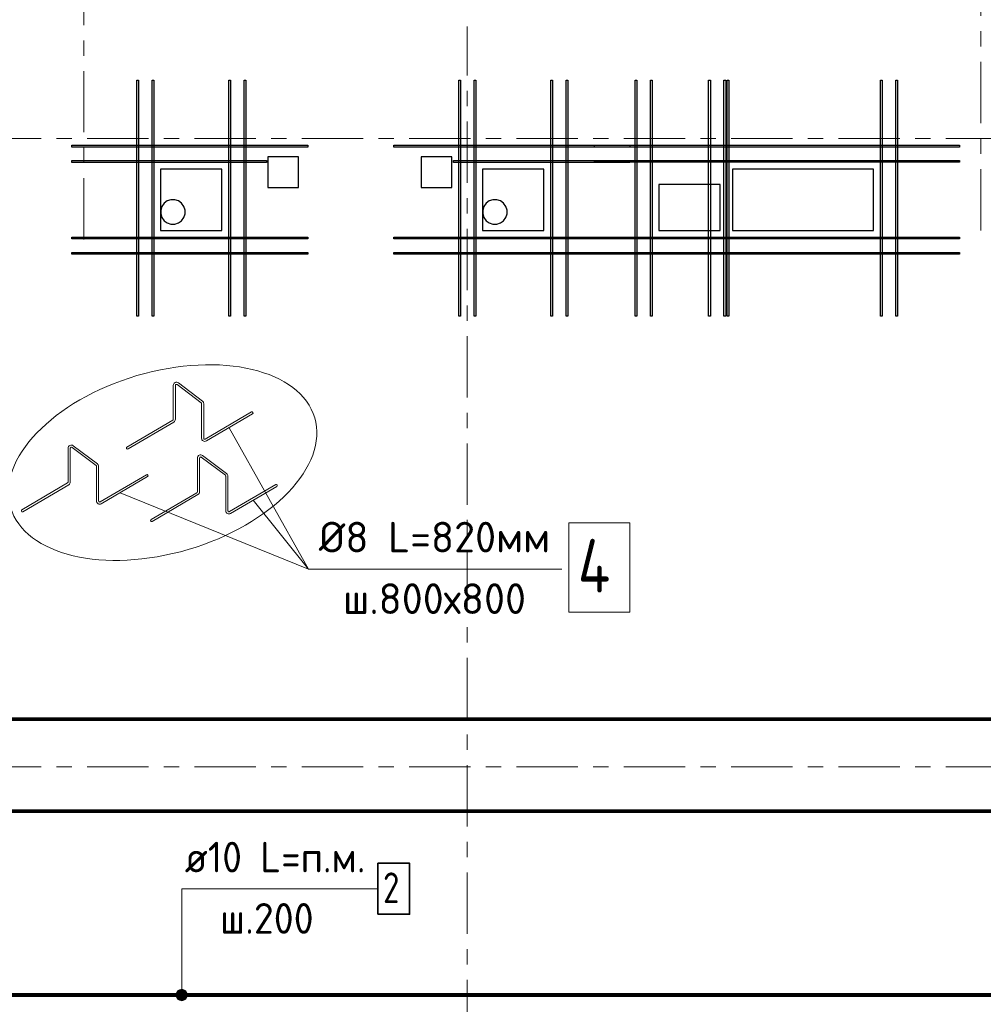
# Model space of a CAD drawing. Header units: metres. Extents: x -38 to 100, y -15 to 21.
# Tile 34 of 246: x 45.23 to 51.52, y 1.75 to 8.18. Entities that reach past the tile are written whole.
import ezdxf

# ---------------------------------------------------------------- set-up
doc = ezdxf.new("R2010")
doc.units = ezdxf.units.M
doc.linetypes.add('______11', pattern=[0.5, 0.4, -0.05, 0, -0.05])
doc.linetypes.add('______5', pattern=[1.1, 0.8, -0.1, 0.1, -0.1])
for name, color, linetype, lineweight in [('XR$1$Осевая линия (1)', 7, '______5', 13), ('XR$5$Арм. стержнями верхней зоны', 180, 'Continuous', 35), ('XR$5$Арм. стержнями нижней зоны', 180, 'Continuous', 35), ('XR$5$Арм.стержн. Доп. арматура', 180, 'Continuous', 35), ('XR$5$Перекрытие (1)', 7, 'Continuous', 35), ('XR$5$Текст_ примечание', 7, 'Continuous', 13), ('XR$7$Арм. стержнями верхней зоны', 180, 'Continuous', 35), ('XR$7$Арм. стержнями нижней зоны', 180, 'Continuous', 35), ('XR$7$Арм.стержн. Доп. арматура', 180, 'Continuous', 35), ('XR$7$Перекрытие (1)', 7, 'Continuous', 35), ('XR$7$Текст_ примечание', 7, 'Continuous', 13)]:
    doc.layers.add(name, color=color, linetype=linetype, lineweight=lineweight)
doc.styles.add('ISOCPEUR', font='txt')

msp = doc.modelspace()

# ---------------------------------------------------------------- hatches: boundary and pattern name
at = {"layer": 'XR$7$Арм. стержнями верхней зоны', "linetype": 'Continuous', "lineweight": 13, "transparency": 33554687}
for points in [[(46.3196, 1.829), (46.2551, 1.829), (46.2498, 1.8102)], [(46.3196, 1.829), (46.2498, 1.8102), (46.3248, 1.8102)], [(46.3248, 1.8102), (46.2498, 1.8102), (46.2551, 1.7915)], [(46.3061, 1.8425), (46.2686, 1.8425), (46.2551, 1.829)], [(46.3061, 1.8425), (46.2551, 1.829), (46.3196, 1.829)], [(46.3248, 1.8102), (46.2551, 1.7915), (46.3196, 1.7915)], [(46.2686, 1.8425), (46.3061, 1.8425), (46.2873, 1.8477)], [(46.3196, 1.7915), (46.2551, 1.7915), (46.2686, 1.778)], [(46.3196, 1.7915), (46.2686, 1.778), (46.3061, 1.778)], [(46.3061, 1.778), (46.2686, 1.778), (46.2873, 1.7727)]]:
    msp.add_hatch(color=7, dxfattribs=at).paths.add_polyline_path(points)

# ---------------------------------------------------------------- linework, layer by layer
at = {"layer": 'XR$1$Осевая линия (1)', "color": 253, "linetype": '______11', "lineweight": 13, "true_color": 0xa0a0a0, "transparency": 33554687}
for p, q in [((45.65, 6.74), (45.65, 19.78)), ((51.5, 6.8), (51.5, 19.78)), ((48.15, -3.39), (48.15, 8.13)), ((-2.63, 7.4), (62.6, 7.4)), ((-2.63, 3.3), (62.6, 3.3))]:
    msp.add_line(p, q, dxfattribs=at)
at = {"layer": 'XR$5$Арм. стержнями верхней зоны', "color": 4, "linetype": 'Continuous', "lineweight": 50, "transparency": 33554687}
msp.add_lwpolyline([(56.395, 3.6052), (44.695, 3.6052), (44.695, 3.6152), (56.395, 3.6152), (56.395, 3.6052)], dxfattribs=at)
at = {"layer": 'XR$5$Арм. стержнями нижней зоны', "color": 4, "linetype": 'Continuous', "lineweight": 50, "transparency": 33554687}
msp.add_lwpolyline([(56.395, 1.8052), (44.695, 1.8052), (44.695, 1.8152), (56.395, 1.8152), (56.395, 1.8052)], dxfattribs=at)
at = {"layer": 'XR$5$Арм.стержн. Доп. арматура', "color": 34, "linetype": 'Continuous', "lineweight": 25, "transparency": 33554687}
for points in [[(45.9941, 6.2402), (45.9941, 7.7802), (46.0061, 7.7802), (46.0061, 6.2402), (45.9941, 6.2402)], [(45.9941, 6.2402), (45.9941, 7.7802), (46.0061, 7.7802), (46.0061, 6.2402), (45.9941, 6.2402)], [(46.0941, 6.2402), (46.0941, 7.7802), (46.1061, 7.7802), (46.1061, 6.2402), (46.0941, 6.2402)], [(46.0941, 6.2402), (46.0941, 7.7802), (46.1061, 7.7802), (46.1061, 6.2402), (46.0941, 6.2402)], [(46.5939, 6.2402), (46.5939, 7.7802), (46.6059, 7.7802), (46.6059, 6.2402), (46.5939, 6.2402)], [(46.5939, 6.2402), (46.5939, 7.7802), (46.6059, 7.7802), (46.6059, 6.2402), (46.5939, 6.2402)], [(46.6939, 6.2402), (46.6939, 7.7802), (46.7059, 7.7802), (46.7059, 6.2402), (46.6939, 6.2402)], [(46.6939, 6.2402), (46.6939, 7.7802), (46.7059, 7.7802), (46.7059, 6.2402), (46.6939, 6.2402)], [(48.0941, 6.2402), (48.0941, 7.7802), (48.1061, 7.7802), (48.1061, 6.2402), (48.0941, 6.2402)], [(48.0941, 6.2402), (48.0941, 7.7802), (48.1061, 7.7802), (48.1061, 6.2402), (48.0941, 6.2402)], [(48.1941, 6.2402), (48.1941, 7.7802), (48.2061, 7.7802), (48.2061, 6.2402), (48.1941, 6.2402)], [(48.1941, 6.2402), (48.1941, 7.7802), (48.2061, 7.7802), (48.2061, 6.2402), (48.1941, 6.2402)], [(48.6939, 6.2402), (48.6939, 7.7802), (48.7059, 7.7802), (48.7059, 6.2402), (48.6939, 6.2402)], [(48.6939, 6.2402), (48.6939, 7.7802), (48.7059, 7.7802), (48.7059, 6.2402), (48.6939, 6.2402)], [(48.7939, 6.2402), (48.7939, 7.7802), (48.8059, 7.7802), (48.8059, 6.2402), (48.7939, 6.2402)], [(48.7939, 6.2402), (48.7939, 7.7802), (48.8059, 7.7802), (48.8059, 6.2402), (48.7939, 6.2402)], [(49.2441, 6.2402), (49.2441, 7.7802), (49.2561, 7.7802), (49.2561, 6.2402), (49.2441, 6.2402)], [(49.2441, 6.2402), (49.2441, 7.7802), (49.2561, 7.7802), (49.2561, 6.2402), (49.2441, 6.2402)], [(49.3441, 6.2402), (49.3441, 7.7802), (49.3561, 7.7802), (49.3561, 6.2402), (49.3441, 6.2402)], [(49.3441, 6.2402), (49.3441, 7.7802), (49.3561, 7.7802), (49.3561, 6.2402), (49.3441, 6.2402)], [(49.8439, 6.2402), (49.8439, 7.7802), (49.8559, 7.7802), (49.8559, 6.2402), (49.8439, 6.2402)], [(49.8439, 6.2402), (49.8439, 7.7802), (49.8559, 7.7802), (49.8559, 6.2402), (49.8439, 6.2402)], [(50.844, 6.2402), (50.844, 7.7802), (50.856, 7.7802), (50.856, 6.2402), (50.844, 6.2402)], [(50.844, 6.2402), (50.844, 7.7802), (50.856, 7.7802), (50.856, 6.2402), (50.844, 6.2402)], [(50.944, 6.2402), (50.944, 7.7802), (50.956, 7.7802), (50.956, 6.2402), (50.944, 6.2402)], [(50.944, 6.2402), (50.944, 7.7802), (50.956, 7.7802), (50.956, 6.2402), (50.944, 6.2402)], [(47.11, 7.3441), (45.57, 7.3441), (45.57, 7.3561), (47.11, 7.3561), (47.11, 7.3441)], [(47.11, 7.3441), (45.57, 7.3441), (45.57, 7.3561), (47.11, 7.3561), (47.11, 7.3441)], [(49.21, 7.3441), (47.67, 7.3441), (47.67, 7.3561), (49.21, 7.3561), (49.21, 7.3441)], [(49.21, 7.3441), (47.67, 7.3441), (47.67, 7.3561), (49.21, 7.3561), (49.21, 7.3441)], [(51.3601, 7.3442), (48.98, 7.3442), (48.98, 7.3562), (51.3601, 7.3562), (51.3601, 7.3442)], [(51.3601, 7.3442), (48.98, 7.3442), (48.98, 7.3562), (51.3601, 7.3562), (51.3601, 7.3442)], [(46.84, 7.2441), (45.57, 7.2441), (45.57, 7.2561), (46.84, 7.2561), (46.84, 7.2441)], [(46.84, 7.2441), (45.57, 7.2441), (45.57, 7.2561), (46.84, 7.2561), (46.84, 7.2441)], [(49.21, 7.2441), (48.06, 7.2441), (48.06, 7.2561), (49.21, 7.2561), (49.21, 7.2441)], [(49.21, 7.2441), (48.06, 7.2441), (48.06, 7.2561), (49.21, 7.2561), (49.21, 7.2441)], [(51.3601, 7.2442), (48.98, 7.2442), (48.98, 7.2562), (51.3601, 7.2562), (51.3601, 7.2442)], [(51.3601, 7.2442), (48.98, 7.2442), (48.98, 7.2562), (51.3601, 7.2562), (51.3601, 7.2442)], [(47.11, 6.7442), (45.57, 6.7442), (45.57, 6.7562), (47.11, 6.7562), (47.11, 6.7442)], [(47.11, 6.7442), (45.57, 6.7442), (45.57, 6.7562), (47.11, 6.7562), (47.11, 6.7442)], [(49.21, 6.7442), (47.67, 6.7442), (47.67, 6.7562), (49.21, 6.7562), (49.21, 6.7442)], [(49.21, 6.7442), (47.67, 6.7442), (47.67, 6.7562), (49.21, 6.7562), (49.21, 6.7442)], [(51.3601, 6.7443), (48.98, 6.7443), (48.98, 6.7563), (51.3601, 6.7563), (51.3601, 6.7443)], [(51.3601, 6.7443), (48.98, 6.7443), (48.98, 6.7563), (51.3601, 6.7563), (51.3601, 6.7443)], [(47.11, 6.6442), (45.57, 6.6442), (45.57, 6.6562), (47.11, 6.6562), (47.11, 6.6442)], [(47.11, 6.6442), (45.57, 6.6442), (45.57, 6.6562), (47.11, 6.6562), (47.11, 6.6442)], [(49.21, 6.6442), (47.67, 6.6442), (47.67, 6.6562), (49.21, 6.6562), (49.21, 6.6442)], [(49.21, 6.6442), (47.67, 6.6442), (47.67, 6.6562), (49.21, 6.6562), (49.21, 6.6442)], [(51.3601, 6.6443), (48.98, 6.6443), (48.98, 6.6563), (51.3601, 6.6563), (51.3601, 6.6443)], [(51.3601, 6.6443), (48.98, 6.6443), (48.98, 6.6563), (51.3601, 6.6563), (51.3601, 6.6443)]]:
    msp.add_lwpolyline(points, dxfattribs=at)
at = {"layer": 'XR$5$Перекрытие (1)', "color": 7, "linetype": 'Continuous', "lineweight": 25, "transparency": 33554687}
for p, q in [((47.0502, 7.2803), (46.8502, 7.2802)), ((46.8502, 7.2802), (46.8502, 7.0802)), ((47.0502, 7.0803), (47.0502, 7.2803)), ((48.0502, 7.2803), (47.8502, 7.2802)), ((47.8502, 7.2802), (47.8502, 7.0802)), ((48.0502, 7.0803), (48.0502, 7.2803)), ((46.15, 7.2002), (46.15, 6.8002)), ((46.55, 7.2002), (46.15, 7.2002)), ((46.55, 6.8002), (46.55, 7.2002)), ((48.25, 7.2002), (48.25, 6.8002)), ((48.65, 7.2002), (48.25, 7.2002)), ((48.65, 6.8002), (48.65, 7.2002)), ((49.88, 7.2002), (49.88, 6.8002)), ((50.8, 7.2002), (49.88, 7.2002)), ((50.8, 6.8002), (50.8, 7.2002)), ((46.8502, 7.0802), (47.0502, 7.0803)), ((47.8502, 7.0802), (48.0502, 7.0803)), ((49.4, 7.1002), (49.4, 6.8002)), ((49.8, 7.1002), (49.4, 7.1002)), ((49.8, 6.8002), (49.8, 7.1002)), ((46.15, 6.8002), (46.55, 6.8002)), ((48.25, 6.8002), (48.65, 6.8002)), ((49.4, 6.8002), (49.8, 6.8002)), ((49.88, 6.8002), (50.8, 6.8002))]:
    msp.add_line(p, q, dxfattribs=at)
at = {"layer": 'XR$5$Текст_ примечание', "color": 7, "linetype": 'Continuous', "lineweight": 13, "transparency": 33554687}
for p, q in [((46.2321, 5.567), (46.2321, 5.7878)), ((46.2461, 5.567), (46.2461, 5.7878)), ((46.2574, 5.7934), (46.4141, 5.6748)), ((46.2658, 5.8045), (46.4225, 5.686)), ((46.4169, 5.4438), (46.4169, 5.6693)), ((46.4309, 5.4438), (46.4309, 5.6693)), ((46.4414, 5.4378), (46.7427, 5.6149)), ((46.4485, 5.4257), (46.7498, 5.6028)), ((45.9304, 5.3856), (46.2287, 5.561)), ((45.9375, 5.3736), (46.2358, 5.5489)), ((47.1141, 4.5894), (46.5962, 5.5125)), ((45.5468, 5.1576), (45.5468, 5.3783)), ((45.5608, 5.1576), (45.5608, 5.3783)), ((45.5721, 5.3839), (45.7288, 5.2654)), ((45.5805, 5.3951), (45.7373, 5.2766)), ((46.39, 5.0936), (46.39, 5.3144)), ((46.404, 5.0936), (46.404, 5.3144)), ((46.4153, 5.32), (46.572, 5.2015)), ((46.4237, 5.3312), (46.5804, 5.2126)), ((45.7316, 5.0344), (45.7316, 5.2598)), ((45.7456, 5.0344), (45.7456, 5.2598)), ((45.7561, 5.0283), (46.0575, 5.2054)), ((45.2451, 4.9762), (45.5434, 5.1515)), ((45.7632, 5.0163), (46.0646, 5.1934)), ((46.5748, 4.9704), (46.5748, 5.1959)), ((46.5888, 4.9704), (46.5888, 5.1959)), ((46.5993, 4.9644), (46.9006, 5.1415)), ((45.2522, 4.9641), (45.5505, 5.1395)), ((47.1141, 4.5894), (45.8851, 5.0879)), ((46.0883, 4.9123), (46.3866, 5.0876)), ((46.6064, 4.9523), (46.9077, 5.1294)), ((46.0954, 4.9002), (46.3937, 5.0755))]:
    msp.add_line(p, q, dxfattribs=at)
for points in [[(48.7673, 4.5894), (47.1141, 4.5894), (46.7541, 5.0392)], [(48.8129, 4.3082), (49.2096, 4.3082), (49.2096, 4.8915), (48.8129, 4.8915), (48.8129, 4.3082)]]:
    msp.add_lwpolyline(points, dxfattribs=at)
for centre, radius, start, end in [((46.2531, 5.7878), 0.021, 52.90778, 180), ((46.2531, 5.7878), 0.007, 52.90778, 180), ((46.4099, 5.6693), 0.007, 0, 52.90778), ((46.4099, 5.6693), 0.021, 0, 52.90778), ((46.7463, 5.6088), 0.007, 300.44704, 120.44704), ((46.2251, 5.567), 0.007, 300.44704, 0), ((46.2251, 5.567), 0.021, 300.44704, 0), ((45.5678, 5.3783), 0.021, 52.90778, 180), ((46.4379, 5.4438), 0.021, 180, 300.44704), ((46.4379, 5.4438), 0.007, 180, 300.44704), ((45.5678, 5.3783), 0.007, 52.90778, 180), ((45.9339, 5.3796), 0.007, 120.44704, 300.44704), ((46.411, 5.3144), 0.021, 52.90778, 180), ((45.7246, 5.2598), 0.021, 0, 52.90778), ((46.411, 5.3144), 0.007, 52.90778, 180), ((45.7246, 5.2598), 0.007, 0, 52.90778), ((46.061, 5.1994), 0.007, 300.44704, 120.44704), ((46.5678, 5.1959), 0.021, 0, 52.90778), ((45.5398, 5.1576), 0.007, 300.44704, 0), ((45.5398, 5.1576), 0.021, 300.44704, 0), ((46.5678, 5.1959), 0.007, 0, 52.90778), ((46.9042, 5.1355), 0.007, 300.44704, 120.44704), ((46.383, 5.0936), 0.007, 300.44704, 0), ((46.383, 5.0936), 0.021, 300.44704, 0), ((45.7526, 5.0344), 0.021, 180, 300.44704), ((45.7526, 5.0344), 0.007, 180, 300.44704), ((45.2487, 4.9702), 0.007, 120.44704, 300.44704), ((46.5958, 4.9704), 0.021, 180, 300.44704), ((46.5958, 4.9704), 0.007, 180, 300.44704), ((46.0918, 4.9062), 0.007, 120.44704, 300.44704)]:
    msp.add_arc(centre, radius, start, end, dxfattribs=at)
msp.add_ellipse((46.1629, 5.2848), major_axis=(0.9918, 0.2925), ratio=0.571928, dxfattribs=at)
at = {"layer": 'XR$7$Арм. стержнями верхней зоны', "color": 7, "linetype": 'Continuous', "lineweight": 13, "transparency": 33554687}
for p, q in [((46.2873, 2.5034), (47.5673, 2.5034)), ((46.2873, 2.5034), (46.2873, 1.8102)), ((46.2498, 1.8102), (46.2498, 1.8102)), ((46.2873, 1.8477), (46.2873, 1.8477)), ((46.3248, 1.8102), (46.3248, 1.8102)), ((46.2873, 1.7727), (46.2873, 1.7727))]:
    msp.add_line(p, q, dxfattribs=at)
at = {"layer": 'XR$7$Арм. стержнями верхней зоны', "color": 7, "linetype": 'Continuous', "lineweight": 35, "transparency": 33554687}
msp.add_lwpolyline([(47.5673, 2.3367), (47.774, 2.3367), (47.774, 2.6701), (47.5673, 2.6701), (47.5673, 2.3367)], dxfattribs=at)
at = {"layer": 'XR$7$Арм. стержнями верхней зоны', "color": 4, "linetype": 'Continuous', "lineweight": 50, "transparency": 33554687}
msp.add_lwpolyline([(56.395, 1.8052), (44.695, 1.8052), (44.695, 1.8152), (56.395, 1.8152), (56.395, 1.8052)], dxfattribs=at)
at = {"layer": 'XR$7$Арм. стержнями верхней зоны', "color": 7, "linetype": 'Continuous', "lineweight": 13, "transparency": 33554687}
msp.add_circle((46.2873, 1.8102), 0.0375, dxfattribs=at)
at = {"layer": 'XR$7$Арм. стержнями нижней зоны', "color": 4, "linetype": 'Continuous', "lineweight": 50, "transparency": 33554687}
msp.add_lwpolyline([(56.395, 3.0052), (44.695, 3.0052), (44.695, 3.0152), (56.395, 3.0152), (56.395, 3.0052)], dxfattribs=at)
at = {"layer": 'XR$7$Арм.стержн. Доп. арматура', "color": 34, "linetype": 'Continuous', "lineweight": 25, "transparency": 33554687}
for points in [[(49.724, 6.2402), (49.724, 7.7802), (49.736, 7.7802), (49.736, 6.2402), (49.724, 6.2402)], [(49.724, 6.2402), (49.724, 7.7802), (49.736, 7.7802), (49.736, 6.2402), (49.724, 6.2402)], [(49.824, 6.2402), (49.824, 7.7802), (49.836, 7.7802), (49.836, 6.2402), (49.824, 6.2402)], [(49.824, 6.2402), (49.824, 7.7802), (49.836, 7.7802), (49.836, 6.2402), (49.824, 6.2402)], [(50.844, 6.2402), (50.844, 7.7802), (50.856, 7.7802), (50.856, 6.2402), (50.844, 6.2402)], [(50.844, 6.2402), (50.844, 7.7802), (50.856, 7.7802), (50.856, 6.2402), (50.844, 6.2402)], [(50.944, 6.2402), (50.944, 7.7802), (50.956, 7.7802), (50.956, 6.2402), (50.944, 6.2402)], [(50.944, 6.2402), (50.944, 7.7802), (50.956, 7.7802), (50.956, 6.2402), (50.944, 6.2402)], [(51.3601, 7.3442), (48.98, 7.3442), (48.98, 7.3562), (51.3601, 7.3562), (51.3601, 7.3442)], [(51.3601, 7.3442), (48.98, 7.3442), (48.98, 7.3562), (51.3601, 7.3562), (51.3601, 7.3442)], [(51.3601, 7.2442), (48.98, 7.2442), (48.98, 7.2562), (51.3601, 7.2562), (51.3601, 7.2442)], [(51.3601, 7.2442), (48.98, 7.2442), (48.98, 7.2562), (51.3601, 7.2562), (51.3601, 7.2442)], [(51.3601, 6.7443), (48.98, 6.7443), (48.98, 6.7563), (51.3601, 6.7563), (51.3601, 6.7443)], [(51.3601, 6.7443), (48.98, 6.7443), (48.98, 6.7563), (51.3601, 6.7563), (51.3601, 6.7443)], [(51.3601, 6.6443), (48.98, 6.6443), (48.98, 6.6563), (51.3601, 6.6563), (51.3601, 6.6443)], [(51.3601, 6.6443), (48.98, 6.6443), (48.98, 6.6563), (51.3601, 6.6563), (51.3601, 6.6443)]]:
    msp.add_lwpolyline(points, dxfattribs=at)
at = {"layer": 'XR$7$Перекрытие (1)', "color": 7, "linetype": 'Continuous', "lineweight": 25, "transparency": 33554687}
for p, q in [((50.7999, 7.2002), (49.8799, 7.2001)), ((49.8799, 7.2001), (49.88, 6.8001)), ((50.8, 6.8002), (50.7999, 7.2002)), ((46.1581, 6.9569), (46.1503, 6.9329)), ((46.173, 6.9773), (46.1581, 6.9569)), ((46.1934, 6.9921), (46.173, 6.9773)), ((46.2174, 6.9999), (46.1934, 6.9921)), ((46.2426, 6.9999), (46.2174, 6.9999)), ((46.2666, 6.9921), (46.2426, 6.9999)), ((46.287, 6.9773), (46.2666, 6.9921)), ((46.3019, 6.9569), (46.287, 6.9773)), ((46.3097, 6.9329), (46.3019, 6.9569)), ((48.2581, 6.9569), (48.2503, 6.9329)), ((48.273, 6.9773), (48.2581, 6.9569)), ((48.2934, 6.9921), (48.273, 6.9773)), ((48.3174, 6.9999), (48.2934, 6.9921)), ((48.3426, 6.9999), (48.3174, 6.9999)), ((48.3666, 6.9921), (48.3426, 6.9999)), ((48.387, 6.9773), (48.3666, 6.9921)), ((48.4019, 6.9569), (48.387, 6.9773)), ((48.4097, 6.9329), (48.4019, 6.9569)), ((46.1503, 6.9329), (46.1503, 6.9076)), ((46.1503, 6.9076), (46.1581, 6.8836)), ((46.1581, 6.8836), (46.173, 6.8632)), ((46.287, 6.8632), (46.3019, 6.8836)), ((46.3019, 6.8836), (46.3097, 6.9076)), ((46.3097, 6.9076), (46.3097, 6.9329)), ((48.2503, 6.9329), (48.2503, 6.9076)), ((48.2503, 6.9076), (48.2581, 6.8836)), ((48.2581, 6.8836), (48.273, 6.8632)), ((48.387, 6.8632), (48.4019, 6.8836)), ((48.4019, 6.8836), (48.4097, 6.9076)), ((48.4097, 6.9076), (48.4097, 6.9329)), ((46.173, 6.8632), (46.1934, 6.8484)), ((46.1934, 6.8484), (46.2174, 6.8406)), ((46.2174, 6.8406), (46.2426, 6.8406)), ((46.2426, 6.8406), (46.2666, 6.8484)), ((46.2666, 6.8484), (46.287, 6.8632)), ((48.273, 6.8632), (48.2934, 6.8484)), ((48.2934, 6.8484), (48.3174, 6.8406)), ((48.3174, 6.8406), (48.3426, 6.8406)), ((48.3426, 6.8406), (48.3666, 6.8484)), ((48.3666, 6.8484), (48.387, 6.8632)), ((49.88, 6.8001), (50.8, 6.8002))]:
    msp.add_line(p, q, dxfattribs=at)
at = {"layer": 'XR$7$Текст_ примечание', "color": 7, "linetype": 'Continuous', "lineweight": 13, "transparency": 33554687}
for p, q in [((46.2321, 5.567), (46.2321, 5.7878)), ((46.2461, 5.567), (46.2461, 5.7878)), ((46.2574, 5.7934), (46.4141, 5.6748)), ((46.2658, 5.8045), (46.4225, 5.686)), ((46.4169, 5.4438), (46.4169, 5.6693)), ((46.4309, 5.4438), (46.4309, 5.6693)), ((46.4414, 5.4378), (46.7427, 5.6149)), ((46.4485, 5.4257), (46.7498, 5.6028)), ((45.9304, 5.3856), (46.2287, 5.561)), ((45.9375, 5.3736), (46.2358, 5.5489)), ((47.1141, 4.5894), (46.5962, 5.5125)), ((45.5468, 5.1576), (45.5468, 5.3783)), ((45.5608, 5.1576), (45.5608, 5.3783)), ((45.5721, 5.3839), (45.7288, 5.2654)), ((45.5805, 5.3951), (45.7373, 5.2766)), ((46.39, 5.0936), (46.39, 5.3144)), ((46.404, 5.0936), (46.404, 5.3144)), ((46.4153, 5.32), (46.572, 5.2015)), ((46.4237, 5.3312), (46.5804, 5.2126)), ((45.7316, 5.0344), (45.7316, 5.2598)), ((45.7456, 5.0344), (45.7456, 5.2598)), ((45.7561, 5.0283), (46.0575, 5.2054)), ((45.2451, 4.9762), (45.5434, 5.1515)), ((45.7632, 5.0163), (46.0646, 5.1934)), ((46.5748, 4.9704), (46.5748, 5.1959)), ((46.5888, 4.9704), (46.5888, 5.1959)), ((46.5993, 4.9644), (46.9006, 5.1415)), ((45.2522, 4.9641), (45.5505, 5.1395)), ((47.1141, 4.5894), (45.8851, 5.0879)), ((46.0883, 4.9123), (46.3866, 5.0876)), ((46.6064, 4.9523), (46.9077, 5.1294)), ((46.0954, 4.9002), (46.3937, 5.0755))]:
    msp.add_line(p, q, dxfattribs=at)
for points in [[(48.7673, 4.5894), (47.1141, 4.5894), (46.7541, 5.0392)], [(48.8129, 4.3082), (49.2096, 4.3082), (49.2096, 4.8915), (48.8129, 4.8915), (48.8129, 4.3082)]]:
    msp.add_lwpolyline(points, dxfattribs=at)
for centre, radius, start, end in [((46.2531, 5.7878), 0.021, 52.90778, 180), ((46.2531, 5.7878), 0.007, 52.90778, 180), ((46.4099, 5.6693), 0.007, 0, 52.90778), ((46.4099, 5.6693), 0.021, 0, 52.90778), ((46.7463, 5.6088), 0.007, 300.44704, 120.44704), ((46.2251, 5.567), 0.007, 300.44704, 0), ((46.2251, 5.567), 0.021, 300.44704, 0), ((45.5678, 5.3783), 0.021, 52.90778, 180), ((46.4379, 5.4438), 0.021, 180, 300.44704), ((46.4379, 5.4438), 0.007, 180, 300.44704), ((45.5678, 5.3783), 0.007, 52.90778, 180), ((45.9339, 5.3796), 0.007, 120.44704, 300.44704), ((46.411, 5.3144), 0.021, 52.90778, 180), ((45.7246, 5.2598), 0.021, 0, 52.90778), ((46.411, 5.3144), 0.007, 52.90778, 180), ((45.7246, 5.2598), 0.007, 0, 52.90778), ((46.061, 5.1994), 0.007, 300.44704, 120.44704), ((46.5678, 5.1959), 0.021, 0, 52.90778), ((45.5398, 5.1576), 0.007, 300.44704, 0), ((45.5398, 5.1576), 0.021, 300.44704, 0), ((46.5678, 5.1959), 0.007, 0, 52.90778), ((46.9042, 5.1355), 0.007, 300.44704, 120.44704), ((46.383, 5.0936), 0.007, 300.44704, 0), ((46.383, 5.0936), 0.021, 300.44704, 0), ((45.7526, 5.0344), 0.021, 180, 300.44704), ((45.7526, 5.0344), 0.007, 180, 300.44704), ((45.2487, 4.9702), 0.007, 120.44704, 300.44704), ((46.5958, 4.9704), 0.021, 180, 300.44704), ((46.5958, 4.9704), 0.007, 180, 300.44704), ((46.0918, 4.9062), 0.007, 120.44704, 300.44704)]:
    msp.add_arc(centre, radius, start, end, dxfattribs=at)
msp.add_ellipse((46.1629, 5.2848), major_axis=(0.9918, 0.2925), ratio=0.571928, dxfattribs=at)

# ---------------------------------------------------------------- texts
at = {"layer": 'XR$5$Текст_ примечание', "color": 7, "linetype": 'Continuous', "lineweight": 13, "transparency": 33554687, "insert": (47.9361, 4.8985), "char_height": 0.2, "width": 1.5535, "attachment_point": 2, "line_spacing_factor": 1.204819}
msp.add_mtext('\\A1;{\\fISOCPEUR|i0|b0;\\H0.200000;\\W1.000000;\\C7;Ø8 L=820мм}\\P{\\fISOCPEUR|i0|b0;\\H0.200000;\\W1.000000;\\C7;ш.800х800}\\P', dxfattribs=at)
at = {"layer": 'XR$5$Текст_ примечание', "color": 7, "linetype": 'Continuous', "lineweight": 13, "transparency": 33554687, "insert": (48.8713, 4.4365), "char_height": 0.35, "width": 0.419805, "attachment_point": 7, "rotation": 360, "style": 'ISOCPEUR'}
msp.add_mtext('\\W0.80;4', dxfattribs=at)
at = {"layer": 'XR$7$Арм. стержнями верхней зоны', "color": 7, "linetype": 'Continuous', "lineweight": 25, "transparency": 33554687, "char_height": 0.2, "attachment_point": 7, "style": 'ISOCPEUR'}
for s, insert, width in [('\\W0.94;ø10 L=п.м.', (46.3073, 2.6101), 1.333221), ('\\W0.78;2', (47.6006, 2.4101), 0.217605), ('\\W0.95;ш.200 ', (46.5373, 2.2101), 0.874664)]:
    msp.add_mtext(s, dxfattribs=dict(at, insert=insert, width=width))
at = {"layer": 'XR$7$Текст_ примечание', "color": 7, "linetype": 'Continuous', "lineweight": 13, "transparency": 33554687, "insert": (47.9361, 4.8985), "char_height": 0.2, "width": 1.5535, "attachment_point": 2, "line_spacing_factor": 1.204819}
msp.add_mtext('\\A1;{\\fISOCPEUR|i0|b0;\\H0.200000;\\W1.000000;\\C7;Ø8 L=820мм}\\P{\\fISOCPEUR|i0|b0;\\H0.200000;\\W1.000000;\\C7;ш.800х800}\\P', dxfattribs=at)
at = {"layer": 'XR$7$Текст_ примечание', "color": 7, "linetype": 'Continuous', "lineweight": 13, "transparency": 33554687, "insert": (48.8713, 4.4365), "char_height": 0.35, "width": 0.419805, "attachment_point": 7, "rotation": 360, "style": 'ISOCPEUR'}
msp.add_mtext('\\W0.80;4', dxfattribs=at)

doc.saveas('drawing.dxf')
